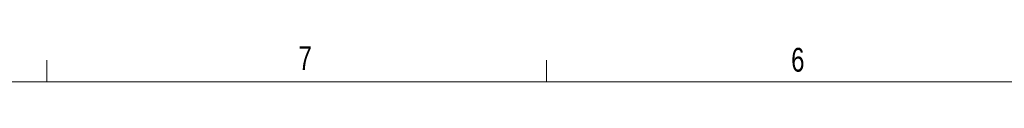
# Model space of a CAD drawing. Header units: millimetres. Extents: x 127 to 4201, y 49 to 2729.
# Tile 80 of 102: x 632 to 1618, y 2691 to 2727. Entities that reach past the tile are written whole.
import ezdxf

# ---------------------------------------------------------------- set-up
doc = ezdxf.new("R2010")
doc.units = ezdxf.units.MM
doc.header["$LTSCALE"] = 10
doc.styles.add('SLDTEXTSTYLE0', font='TXT', dxfattribs={"width": 0.75})

msp = doc.modelspace()

# ---------------------------------------------------------------- linework, layer by layer
at = {"color": 7, "linetype": 'Continuous', "lineweight": 0}
for p, q in [((659.55, 2691.22), (659.55, 2712.76)), ((1159.61, 2691.22), (1159.61, 2712.76))]:
    msp.add_line(p, q, dxfattribs=at)
at = {"color": 7, "linetype": 'Continuous', "lineweight": 15}
msp.add_line((159.55, 2691.22), (4160.05, 2691.22), dxfattribs=at)

# ---------------------------------------------------------------- texts
at = {"color": 7, "linetype": 'Continuous', "lineweight": 0, "char_height": 23.81, "attachment_point": 1, "style": 'SLDTEXTSTYLE0'}
for s, insert in [('7', (911.42, 2726.83)), ('6', (1404.76, 2725.17))]:
    msp.add_mtext(s, dxfattribs=dict(at, insert=insert))

doc.saveas('drawing.dxf')
